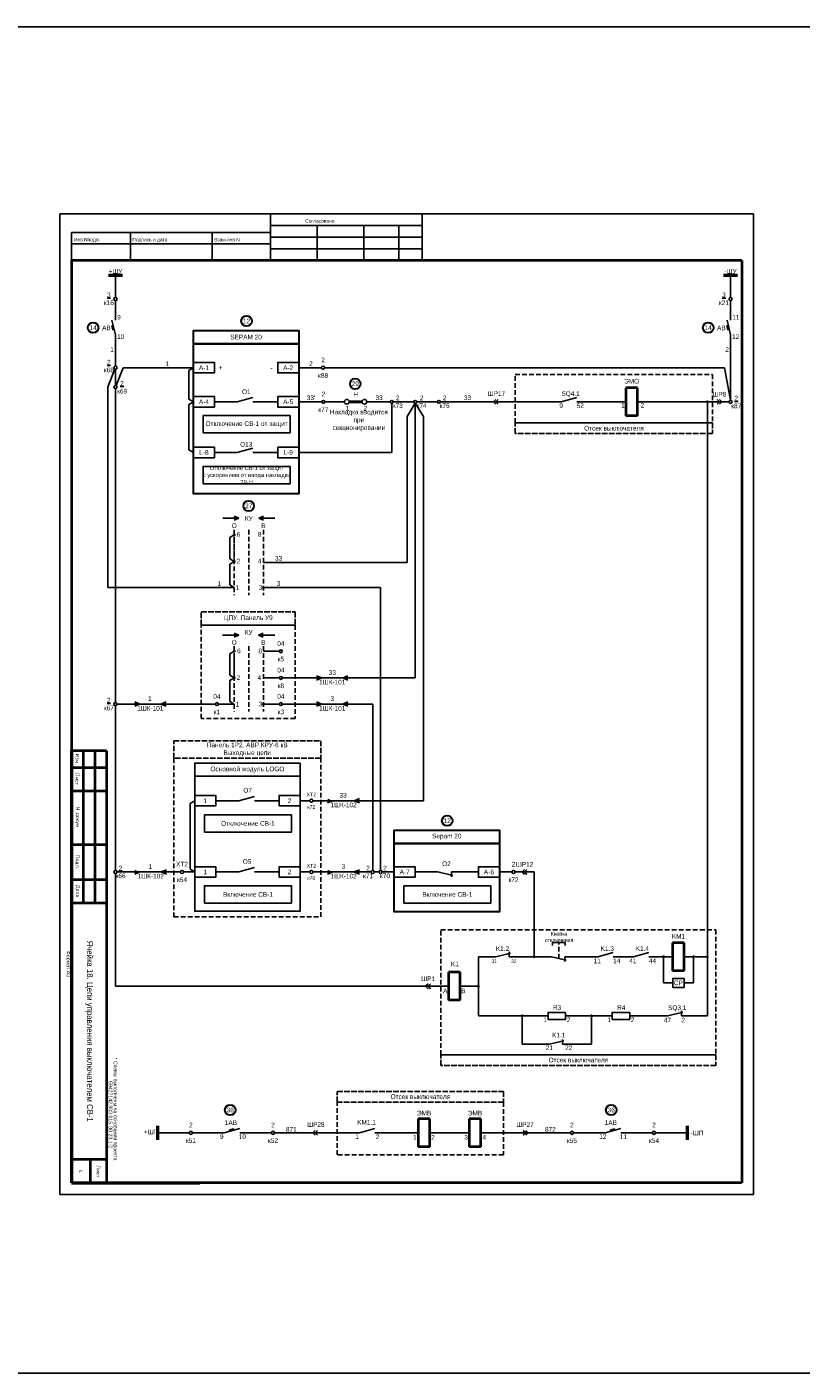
# Model space of a CAD drawing. Header units: millimetres. Extents: x 7700 to 12777, y -2533 to 2568.
# Tile 37 of 74: x 9127 to 9458, y -224 to 352. Entities that reach past the tile are written whole.
import ezdxf
from ezdxf.enums import TextEntityAlignment as Align

# ---------------------------------------------------------------- set-up
doc = ezdxf.new("R2010")
doc.units = ezdxf.units.MM
doc.linetypes.add('ACAD_ISO02W100', pattern=[15, 12, -3])
doc.linetypes.add('JIS_02_2.0', pattern=[3, 2, -1])
doc.layers.add('основная 0.5', color=7, linetype='Continuous', lineweight=50)
doc.styles.add('SIMPLEX', font='txt', dxfattribs={"height": 5})

msp = doc.modelspace()

# ---------------------------------------------------------------- hatches: boundary and pattern name
h = msp.add_hatch(color=256)
h.dxf.hatch_style = 1
h.paths.add_polyline_path([(9215.41, 140.96), (9217.41, 141.82), (9215.41, 142.67)])
h = msp.add_hatch(color=256)
h.dxf.hatch_style = 1
h.paths.add_polyline_path([(9227.91, 140.96), (9225.9, 141.82), (9227.91, 142.67)])
h = msp.add_hatch(color=256)
h.dxf.hatch_style = 1
h.paths.add_polyline_path([(9215.34, 90.8), (9217.35, 91.66), (9215.34, 92.51)])
h = msp.add_hatch(color=256)
h.dxf.hatch_style = 1
h.paths.add_polyline_path([(9227.84, 90.8), (9225.84, 91.66), (9227.84, 92.51)])
h = msp.add_hatch(color=256)
h.dxf.hatch_style = 1
h.paths.add_polyline_path([(9250.68, 72.38), (9252.9, 73.33), (9250.68, 74.28)])
h = msp.add_hatch(color=256)
h.dxf.hatch_style = 1
h.paths.add_polyline_path([(9264.11, 74.28), (9261.89, 73.33), (9264.11, 72.38)])
h = msp.add_hatch(color=256)
h.dxf.hatch_style = 1
h.paths.add_polyline_path([(9172.77, 61.19), (9174.99, 62.13), (9172.77, 63.08)])
h = msp.add_hatch(color=256)
h.dxf.hatch_style = 1
h.paths.add_polyline_path([(9186.2, 63.08), (9183.98, 62.13), (9186.2, 61.19)])
h = msp.add_hatch(color=256)
h.dxf.hatch_style = 1
h.paths.add_polyline_path([(9250.68, 61.19), (9252.9, 62.13), (9250.68, 63.08)])
h = msp.add_hatch(color=256)
h.dxf.hatch_style = 1
h.paths.add_polyline_path([(9264.11, 63.08), (9261.89, 62.13), (9264.11, 61.19)])
h = msp.add_hatch(color=7)
h.dxf.hatch_style = 1
h.paths.add_polyline_path([(9255.36, 19.8), (9257.58, 20.75), (9255.36, 21.69)])
h = msp.add_hatch(color=7)
h.dxf.hatch_style = 1
h.paths.add_polyline_path([(9268.97, 21.69), (9266.75, 20.75), (9268.97, 19.8)])
h = msp.add_hatch(color=7)
h.dxf.hatch_style = 1
h.paths.add_polyline_path([(9172.77, -10.7), (9174.99, -9.75), (9172.77, -8.8)])
h = msp.add_hatch(color=7)
h.dxf.hatch_style = 1
h.paths.add_polyline_path([(9186.38, -8.8), (9184.16, -9.75), (9186.38, -10.7)])
h = msp.add_hatch(color=256)
h.dxf.hatch_style = 1
h.paths.add_polyline_path([(9255.36, -10.7), (9257.58, -9.75), (9255.36, -8.8)])
h = msp.add_hatch(color=7)
h.dxf.hatch_style = 1
h.paths.add_polyline_path([(9268.97, -8.8), (9266.75, -9.75), (9268.97, -10.7)])

# ---------------------------------------------------------------- linework, layer by layer
for p, q in [((9140.68, 272.14), (9437.73, 272.14)), ((9140.68, 272.14), (9437.73, 272.14)), ((9140.68, 272.14), (9140.68, -147.87)), ((9230.92, 272.14), (9230.92, 252.14)), ((9295.92, 252.14), (9295.92, 272.14)), ((9437.73, 272.14), (9437.73, -147.87)), ((9230.92, 267.14), (9295.92, 267.14)), ((9250.92, 267.14), (9250.92, 252.14)), ((9270.92, 267.14), (9270.92, 252.14)), ((9285.92, 267.14), (9285.92, 252.14)), ((9145.73, 264.14), (9145.73, 252.14)), ((9145.73, 264.14), (9230.92, 264.14)), ((9170.92, 264.14), (9170.92, 252.14)), ((9205.92, 264.14), (9205.92, 252.14)), ((9230.92, 262.14), (9295.92, 262.14)), ((9145.73, 259.27), (9230.92, 259.27)), ((9230.92, 257.14), (9295.92, 257.14)), ((9162.96, 224.13), (9163.58, 224.29)), ((9163.38, 222.44), (9163.98, 222.59)), ((9426.35, 224.13), (9426.96, 224.29)), ((9426.77, 222.44), (9427.37, 222.59)), ((9427.93, 220.26), (9427.93, 192.26)), ((9164.29, 205.57), (9161.2, 197.94)), ((9164.54, 205.52), (9164.54, 198.56)), ((9164.79, 198.51), (9167.88, 206.18)), ((9197.92, 206.18), (9167.88, 206.18)), ((9197.92, 206.18), (9195.95, 205.04)), ((9195.95, 192.74), (9195.95, 205.04)), ((9243, 206.18), (9252.77, 206.18)), ((9254.09, 206.18), (9425.31, 206.18)), ((9427.93, 192.26), (9425.31, 206.18)), ((9161.2, 197.94), (9161.2, 112.04)), ((9164.54, 197.23), (9164.52, 62.8)), ((9197.92, 191.59), (9195.95, 192.74)), ((9197.92, 191.59), (9195.95, 190.45)), ((9195.95, 171.02), (9195.95, 190.45)), ((9216.66, 191.59), (9206.92, 191.59)), ((9223.33, 193.46), (9216.66, 191.59)), ((9234, 191.59), (9223.33, 191.59)), ((9252.93, 191.59), (9243, 191.59)), ((9262.6, 191.59), (9254.19, 191.59)), ((9264.59, 191.86), (9270.17, 191.86)), ((9264.59, 191.33), (9270.17, 191.33)), ((9272.16, 191.59), (9282.21, 191.59)), ((9282.84, 190.97), (9282.84, 169.88)), ((9283.47, 191.59), (9292.3, 191.59)), ((9292.93, 190.97), (9289.4, 185.29)), ((9292.93, 190.97), (9292.93, 73.33)), ((9292.93, 190.97), (9296.46, 185.29)), ((9293.56, 191.59), (9302.4, 191.59)), ((9303.65, 191.59), (9355.44, 191.59)), ((9362.11, 193.46), (9355.44, 191.59)), ((9362.11, 191.59), (9383.07, 191.59)), ((9388.07, 191.59), (9427.26, 191.59)), ((9417.99, -71.37), (9417.99, 191.59)), ((9289.4, 122.83), (9289.4, 185.29)), ((9296.46, 185.29), (9296.46, 20.75)), ((9197.92, 169.88), (9195.95, 171.02)), ((9216.66, 169.88), (9206.92, 169.88)), ((9234, 169.88), (9223.33, 169.88)), ((9243, 169.88), (9282.84, 169.88)), ((9217.41, 141.82), (9210.49, 141.82)), ((9215.41, 142.67), (9217.41, 141.82)), ((9217.41, 141.82), (9215.41, 140.96)), ((9227.91, 142.67), (9225.9, 141.82)), ((9225.9, 141.82), (9227.91, 140.96)), ((9225.9, 141.82), (9232.82, 141.82)), ((9215.41, 134.65), (9213.44, 133.51)), ((9213.44, 124.39), (9213.44, 133.51)), ((9215.41, 134.65), (9215.41, 136.81)), ((9215.41, 123.24), (9213.44, 124.39)), ((9215.41, 123.24), (9213.44, 122.1)), ((9213.45, 113.18), (9213.44, 122.1)), ((9215.42, 112.04), (9213.45, 113.18)), ((9227.9, 112.03), (9278.05, 112.04)), ((9215.34, 92.51), (9217.35, 91.66)), ((9227.84, 92.51), (9225.84, 91.66)), ((9217.35, 91.66), (9210.43, 91.66)), ((9217.35, 91.66), (9215.34, 90.8)), ((9225.84, 91.66), (9227.84, 90.8)), ((9225.84, 91.66), (9232.76, 91.66)), ((9215.41, 84.74), (9213.44, 83.6)), ((9213.44, 74.48), (9213.44, 83.6)), ((9215.41, 73.33), (9213.44, 74.48)), ((9215.41, 73.33), (9213.44, 72.19)), ((9213.45, 63.27), (9213.44, 72.19)), ((9250.68, 74.28), (9252.9, 73.33)), ((9252.9, 73.33), (9250.68, 72.38)), ((9261.89, 73.33), (9264.11, 74.28)), ((9264.11, 72.38), (9261.89, 73.33)), ((9164.54, -9.08), (9164.53, 61.47)), ((9172.77, 63.08), (9174.99, 62.13)), ((9174.99, 62.13), (9172.77, 61.19)), ((9183.98, 62.13), (9186.2, 63.08)), ((9186.2, 61.19), (9183.98, 62.13)), ((9207.33, 62.13), (9187.85, 62.13)), ((9215.42, 62.13), (9208.59, 62.13)), ((9215.42, 62.13), (9213.45, 63.27)), ((9227.9, 62.13), (9234.73, 62.13)), ((9235.99, 62.13), (9241.52, 62.13)), ((9250.68, 63.08), (9252.9, 62.13)), ((9252.9, 62.13), (9250.68, 61.19)), ((9261.89, 62.13), (9264.11, 63.08)), ((9264.11, 61.19), (9261.89, 62.13)), ((9198.5, 20.75), (9196.53, 19.6)), ((9196.53, -8.6), (9196.53, 19.6)), ((9207.5, 20.75), (9217.42, 20.75)), ((9224.1, 22.61), (9217.43, 20.75)), ((9224.1, 20.75), (9234.58, 20.75)), ((9247.75, 20.75), (9243.58, 20.75)), ((9164.56, -58.72), (9164.54, -10.41)), ((9187.3, -9.75), (9192.37, -9.75)), ((9193.7, -9.75), (9198.5, -9.75)), ((9198.5, -9.75), (9196.53, -8.6)), ((9247.75, -9.75), (9243.58, -9.75)), ((9257.58, -9.75), (9255.36, -10.7)), ((9302.6, -9.75), (9292.87, -9.75)), ((9302.6, -9.75), (9308.95, -11.27)), ((9319.94, -9.75), (9308.39, -9.75)), ((9308.39, -9.75), (9308.39, -11.84)), ((9328.94, -9.75), (9334.32, -9.75)), ((9332.92, -9.75), (9334.32, -9.75)), ((9335.65, -9.75), (9343.83, -9.75)), ((9343.83, -46.06), (9343.83, -9.75)), ((9354.38, -39.91), (9351.67, -39.91)), ((9351.67, -39.91), (9351.67, -41.28)), ((9354.38, -39.91), (9357.08, -39.91)), ((9357.08, -39.91), (9357.08, -41.28)), ((9327.35, -46.06), (9319.93, -46.06)), ((9319.93, -46.06), (9319.93, -71.37)), ((9351.2, -46.06), (9333.14, -46.06)), ((9351.2, -46.06), (9357.55, -47.58)), ((9371.04, -46.06), (9356.99, -46.06)), ((9356.99, -46.06), (9356.99, -48.16)), ((9377.71, -44.2), (9371.04, -46.06)), ((9377.71, -46.06), (9386.33, -46.06)), ((9392.99, -44.2), (9386.33, -46.06)), ((9392.99, -46.06), (9392.99, -46.06)), ((9392.99, -46.06), (9403.11, -46.06)), ((9399.17, -46.06), (9399.17, -57.26)), ((9408.11, -46.06), (9417.99, -46.06)), ((9412.04, -46.06), (9412.04, -57.26)), ((9403.17, -57.26), (9399.17, -57.26)), ((9408.04, -57.26), (9412.04, -57.26)), ((9307.11, -58.72), (9164.56, -58.72)), ((9164.56, -58.72), (9307.11, -58.72)), ((9217.75, -119.61), (9211.08, -121.47)), ((9215.02, -119.7), (9213.37, -120.16)), ((9213.37, -120.16), (9213.52, -120.79)), ((9215.17, -120.32), (9215.02, -119.7)), ((9380.91, -119.61), (9374.24, -121.47)), ((9378.18, -119.7), (9376.53, -120.16)), ((9376.53, -120.16), (9376.68, -120.79)), ((9378.33, -120.32), (9378.18, -119.7)), ((9182.47, -121.47), (9196.17, -121.47)), ((9197.5, -121.47), (9211.08, -121.47)), ((9231.33, -121.47), (9217.75, -121.47)), ((9245.66, -121.47), (9269, -121.47)), ((9275.67, -121.47), (9294.1, -121.47)), ((9299.1, -121.47), (9316.06, -121.47)), ((9321.06, -121.47), (9359.33, -121.47)), ((9360.66, -121.47), (9374.24, -121.47)), ((9380.91, -121.47), (9394.49, -121.47)), ((9395.79, -121.47), (9409.49, -121.47)), ((9140.68, -147.87), (9437.73, -147.87)), ((9140.68, -147.87), (9437.73, -147.87))]:
    msp.add_line(p, q)
at = {"lineweight": 40}
for p, q in [((9145.73, 252.14), (9145.73, -142.95)), ((9432.73, 252.14), (9432.73, -142.95)), ((9388.07, 197.59), (9383.07, 197.59)), ((9383.07, 197.59), (9383.07, 185.59)), ((9388.07, 185.59), (9388.07, 197.59)), ((9388.07, 185.59), (9383.07, 185.59)), ((9150.72, 42.05), (9150.72, -22.95)), ((9155.72, 42.05), (9155.72, -22.95)), ((9160.72, 42.05), (9160.72, -22.95)), ((9408.11, -40.06), (9403.11, -40.06)), ((9403.11, -40.06), (9403.11, -52.06)), ((9408.11, -52.06), (9408.11, -40.06)), ((9312.11, -52.72), (9307.11, -52.72)), ((9307.11, -52.72), (9307.11, -64.72)), ((9312.11, -64.72), (9312.11, -52.72)), ((9408.11, -52.06), (9403.11, -52.06)), ((9312.11, -64.72), (9307.11, -64.72)), ((9299.1, -115.47), (9294.1, -115.47)), ((9294.1, -115.47), (9294.1, -127.47)), ((9299.1, -127.47), (9299.1, -115.47)), ((9321.06, -115.47), (9316.06, -115.47)), ((9316.06, -115.47), (9316.06, -127.47)), ((9321.06, -127.47), (9321.06, -115.47)), ((9299.1, -127.47), (9294.1, -127.47)), ((9321.06, -127.47), (9316.06, -127.47)), ((9160.73, -132.95), (9145.73, -132.95)), ((9153.73, -132.95), (9153.73, -142.95)), ((9432.73, -142.95), (9145.73, -142.95))]:
    msp.add_line(p, q, dxfattribs=at)
at = {"linetype": 'Continuous', "lineweight": 40}
msp.add_line((9432.73, 252.14), (9145.73, 252.14), dxfattribs=at)
at = {"linetype": 'Continuous'}
for p, q in [((9246.74, 252.14), (9226.74, 252.14)), ((9286.74, 252.14), (9266.74, 252.14))]:
    msp.add_line(p, q, dxfattribs=at)
at = {"color": 1, "lineweight": 50}
for p, q in [((9167.54, 245.68), (9161.54, 245.68)), ((9182.47, -118.47), (9182.47, -124.47))]:
    msp.add_line(p, q, dxfattribs=at)
at = {"color": 7}
for p, q in [((9164.54, 236.26), (9164.54, 245.68)), ((9427.93, 236.26), (9427.93, 245.68)), ((9164.54, 226.61), (9164.54, 234.93)), ((9427.93, 226.61), (9427.93, 234.93)), ((9164.54, 220.26), (9163.02, 226.61)), ((9427.93, 220.26), (9426.41, 226.61)), ((9163.38, 222.44), (9162.96, 224.13)), ((9164.54, 220.26), (9164.54, 206.84)), ((9426.77, 222.44), (9426.35, 224.13)), ((9223.33, 171.74), (9216.66, 169.88)), ((9227.9, 122.83), (9289.4, 122.83)), ((9215.42, 112.04), (9161.2, 112.04)), ((9278.05, -9.08), (9278.05, 112.04)), ((9234.73, 84.75), (9227.9, 84.75)), ((9227.9, 73.33), (9234.73, 73.33)), ((9235.99, 73.33), (9241.52, 73.33)), ((9235.99, 73.33), (9292.93, 73.33)), ((9202.44, 62.13), (9165.18, 62.13)), ((9235.99, 62.13), (9274.69, 62.13)), ((9274.69, -9.09), (9274.69, 62.13)), ((9249.08, 20.75), (9296.46, 20.75)), ((9257.58, 20.75), (9255.36, 19.8)), ((9266.75, 20.75), (9268.97, 21.69)), ((9268.97, 19.8), (9266.75, 20.75)), ((9190.57, -9.75), (9165.2, -9.75)), ((9174.99, -9.75), (9172.77, -10.7)), ((9184.16, -9.75), (9186.38, -8.8)), ((9186.38, -10.7), (9184.16, -9.75)), ((9207.5, -9.75), (9217.42, -9.75)), ((9224.1, -7.89), (9217.43, -9.75)), ((9224.1, -9.75), (9234.58, -9.75)), ((9274.03, -9.75), (9249.08, -9.75)), ((9266.75, -9.75), (9268.97, -8.8)), ((9268.97, -10.7), (9266.75, -9.75)), ((9277.38, -9.75), (9275.35, -9.75)), ((9283.87, -9.75), (9278.71, -9.75)), ((9327.35, -46.06), (9333.7, -44.54)), ((9333.14, -46.06), (9333.14, -43.97)), ((9319.93, -58.72), (9312.11, -58.72)), ((9319.93, -71.37), (9344.77, -71.37)), ((9338.72, -71.37), (9338.72, -83.54)), ((9344.77, -71.37), (9349.77, -71.37)), ((9357.31, -71.37), (9362.3, -71.37)), ((9368.35, -71.37), (9362.3, -71.37)), ((9368.35, -83.54), (9368.35, -71.37)), ((9368.35, -71.37), (9377.2, -71.37)), ((9384.74, -71.37), (9401.09, -71.37)), ((9401.09, -71.37), (9407.44, -69.85)), ((9406.88, -71.37), (9406.88, -69.27)), ((9406.88, -71.37), (9417.99, -71.37)), ((9338.72, -83.54), (9350.2, -83.54)), ((9350.2, -83.54), (9356.55, -82.02)), ((9355.99, -83.54), (9355.99, -81.45)), ((9355.99, -83.54), (9362.3, -83.54)), ((9368.35, -83.54), (9362.3, -83.54)), ((9275.67, -119.61), (9269, -121.47)), ((9245.66, -121.47), (9232.65, -121.47))]:
    msp.add_line(p, q, dxfattribs=at)
at = {"color": 5, "lineweight": 50}
for p, q in [((9430.93, 245.68), (9424.93, 245.68)), ((9409.49, -124.47), (9409.49, -118.47))]:
    msp.add_line(p, q, dxfattribs=at)
at = {"linetype": 'JIS_02_2.0'}
for p, q in [((9215.41, 136.81), (9215.41, 128.01)), ((9215.41, 136.81), (9215.41, 123.24)), ((9215.41, 133.01), (9215.41, 108.85)), ((9221.66, 136.81), (9221.66, 108.85)), ((9227.9, 136.81), (9227.9, 108.85)), ((9215.41, 86.91), (9215.41, 73.34)), ((9221.66, 86.91), (9221.66, 58.95)), ((9227.9, 86.91), (9227.9, 58.95)), ((9215.41, 83.11), (9215.41, 58.95)), ((9354.38, -46.82), (9354.38, -39.91))]:
    msp.add_line(p, q, dxfattribs=at)
at = {"color": 2}
msp.add_lwpolyline([(7699.67, 352.14), (11847.35, 352.14), (11847.35, -224.35), (7699.67, -224.35)], close=True, dxfattribs=at)
at = {"lineweight": 30}
for points in [[(9197.93, 222.16), (9197.93, 222.16), (9243, 222.16), (9243, 216.48), (9197.93, 216.48), (9197.93, 222.16)], [(9283.87, 8.18), (9283.87, 8.18), (9328.94, 8.18), (9328.94, 2.49), (9283.87, 2.49), (9283.87, 8.18)]]:
    msp.add_lwpolyline(points, dxfattribs=at)
for points in [[(9197.93, 216.48), (9243, 216.48), (9243, 152.14), (9197.93, 152.14)], [(9283.87, 2.49), (9328.94, 2.49), (9328.94, -26.87), (9283.87, -26.87)]]:
    msp.add_lwpolyline(points, close=True, dxfattribs=at)
for points in [[(9197.92, 203.93), (9206.92, 203.93), (9206.92, 208.43), (9197.92, 208.43)], [(9243, 203.93), (9234, 203.93), (9234, 208.43), (9243, 208.43)], [(9197.92, 189.34), (9206.92, 189.34), (9206.92, 193.84), (9197.92, 193.84)], [(9243, 189.34), (9234, 189.34), (9234, 193.84), (9243, 193.84)], [(9202.08, 178.24), (9239.3, 178.24), (9239.3, 185.66), (9202.08, 185.66)], [(9197.92, 167.63), (9206.92, 167.63), (9206.92, 172.13), (9197.92, 172.13)], [(9243, 167.63), (9234, 167.63), (9234, 172.13), (9243, 172.13)], [(9202.08, 156.53), (9239.3, 156.53), (9239.3, 163.95), (9202.08, 163.95)], [(9198.5, 18.5), (9207.5, 18.5), (9207.5, 23), (9198.5, 23)], [(9234.58, 18.5), (9243.58, 18.5), (9243.58, 23), (9234.58, 23)], [(9202.66, 7.28), (9239.88, 7.28), (9239.88, 14.7), (9202.66, 14.7)], [(9234.58, -12), (9243.58, -12), (9243.58, -7.5), (9234.58, -7.5)], [(9283.87, -12), (9292.87, -12), (9292.87, -7.5), (9283.87, -7.5)], [(9328.94, -12), (9319.94, -12), (9319.94, -7.5), (9328.94, -7.5)], [(9202.66, -23.1), (9239.88, -23.1), (9239.88, -15.68), (9202.66, -15.68)], [(9288.03, -23.1), (9325.25, -23.1), (9325.25, -15.68), (9288.03, -15.68)], [(9408.04, -55.35), (9403.17, -55.35), (9403.17, -59.18), (9408.04, -59.18)]]:
    msp.add_lwpolyline(points, close=True)
at = {"color": 32, "linetype": 'JIS_02_2.0', "true_color": 0xcd6928}
for points in [[(9335.74, 203.27), (9420.21, 203.27), (9420.21, 182.56), (9335.74, 182.56)], [(9201.21, 96), (9241.52, 96), (9241.52, 55.95), (9201.21, 55.95)], [(9252.44, 38.91), (9189.47, 38.91), (9189.47, -28.92), (9252.44, -28.92)], [(9303.84, -34.51), (9421.68, -34.51), (9421.68, -88.01), (9303.84, -88.01)], [(9259.52, -108.32), (9330.7, -108.32), (9330.7, -130.87), (9259.52, -130.87)]]:
    msp.add_lwpolyline(points, close=True, dxfattribs=at)
for points in [[(9327.38, 192.63), (9326.35, 191.59), (9327.38, 190.56)], [(9328.41, 192.63), (9327.38, 191.59), (9328.41, 190.56)], [(9422.15, 192.63), (9423.18, 191.59), (9422.15, 190.56)], [(9423.18, 192.63), (9424.21, 191.59), (9423.18, 190.56)], [(9339.65, -8.72), (9338.62, -9.75), (9339.65, -10.78)], [(9340.68, -8.72), (9339.65, -9.75), (9340.68, -10.78)], [(9298.37, -57.68), (9297.34, -58.72), (9298.37, -59.75)], [(9299.4, -57.68), (9298.37, -58.72), (9299.4, -59.75)], [(9250.05, -120.44), (9249.01, -121.47), (9250.05, -122.5)], [(9251.08, -120.44), (9250.05, -121.47), (9251.08, -122.5)], [(9339.16, -120.44), (9340.19, -121.47), (9339.16, -122.5)], [(9340.19, -120.44), (9341.23, -121.47), (9340.19, -122.5)]]:
    msp.add_lwpolyline(points)
at = {"const_width": 0.5}
for points in [[(9417.61, 191.59, 1), (9418.36, 191.59, 1)], [(9215.03, 134.65, -1), (9215.78, 134.65, -1)], [(9215.03, 123.24, -1), (9215.78, 123.24, -1)], [(9227.53, 112.03, 1), (9228.28, 112.03, 1)], [(9215.03, 84.75, -1), (9215.78, 84.75, -1)], [(9215.03, 73.34, -1), (9215.78, 73.34, -1)], [(9227.53, 62.13, 1), (9228.28, 62.13, 1)], [(9343.46, -46.06, 1), (9344.21, -46.06, 1)], [(9398.8, -46.06, 1), (9399.55, -46.06, 1)], [(9411.66, -46.06, 1), (9412.41, -46.06, 1)], [(9417.61, -46.06, 1), (9418.36, -46.06, 1)], [(9319.55, -58.72, 1), (9320.3, -58.72, 1)], [(9338.35, -71.37, 1), (9339.1, -71.37, 1)], [(9367.98, -71.37, 1), (9368.73, -71.37, 1)]]:
    msp.add_lwpolyline(points, format="xyb", close=True, dxfattribs=at)
at = {"color": 32, "linetype": 'ACAD_ISO02W100', "ltscale": 0.2, "true_color": 0xcd6928}
for points in [[(9335.74, 182.56), (9335.74, 182.56), (9420.21, 182.56), (9420.21, 177.97), (9335.74, 177.97), (9335.74, 182.56)], [(9201.21, 101.68), (9201.21, 101.68), (9241.52, 101.68), (9241.52, 96), (9201.21, 96), (9201.21, 101.68)], [(9189.47, 46.46), (9189.47, 46.46), (9252.44, 46.46), (9252.44, 38.91), (9189.47, 38.91), (9189.47, 46.46)], [(9303.84, -88.01), (9303.84, -88.01), (9421.68, -88.01), (9421.68, -92.6), (9303.84, -92.6), (9303.84, -88.01)], [(9259.52, -103.72), (9259.52, -103.72), (9330.7, -103.72), (9330.7, -108.32), (9259.52, -108.32), (9259.52, -103.72)]]:
    msp.add_lwpolyline(points, dxfattribs=at)
at = {"ltscale": 0.2}
for points in [[(9198.5, 36.9), (9198.5, 36.9), (9243.58, 36.9), (9243.58, 31.22), (9198.5, 31.22), (9198.5, 36.9)], [(9198.5, 31.22), (9198.5, 31.22), (9243.58, 31.22), (9243.58, -26.57), (9198.5, -26.57), (9198.5, 31.22)]]:
    msp.add_lwpolyline(points, dxfattribs=at)
at = {"color": 7}
for points in [[(9198.5, -12), (9207.5, -12), (9207.5, -7.5), (9198.5, -7.5)], [(9357.31, -69.87), (9349.77, -69.87), (9349.77, -72.87), (9357.31, -72.87)], [(9384.74, -69.87), (9377.2, -69.87), (9377.2, -72.87), (9384.74, -72.87)]]:
    msp.add_lwpolyline(points, close=True, dxfattribs=at)
for centre, radius in [((9164.54, 235.6), 0.663), ((9427.93, 235.6), 0.663), ((9164.54, 206.18), 0.663), ((9253.43, 206.18), 0.663), ((9164.54, 197.89), 0.663), ((9253.56, 191.59), 0.629), ((9263.61, 191.59), 1.01), ((9271.15, 191.59), 1.01), ((9282.84, 191.59), 0.629), ((9292.93, 191.59), 0.629), ((9303.03, 191.59), 0.629), ((9427.93, 191.59), 0.663), ((9164.52, 62.13), 0.663), ((9207.96, 62.13), 0.629), ((9235.36, 62.13), 0.629), ((9248.42, 20.75), 0.663), ((9164.54, -9.75), 0.663), ((9193.03, -9.75), 0.663), ((9248.42, -9.75), 0.663), ((9334.98, -9.75), 0.663), ((9196.83, -121.47), 0.663), ((9231.99, -121.47), 0.663), ((9359.99, -121.47), 0.663), ((9395.15, -121.47), 0.663)]:
    msp.add_circle(centre, radius)
at = {"lineweight": 30}
for centre in [(9154.96, 223.33), (9220.67, 226.18), (9418.35, 223.33), (9267.22, 199.29), (9221.59, 147), (9306.61, 12.19), (9213.68, -111.7), (9376.83, -111.7)]:
    msp.add_circle(centre, 2.25, dxfattribs=at)
at = {"color": 7}
for centre, radius in [((9235.36, 84.75), 0.629), ((9235.36, 73.33), 0.629), ((9274.69, -9.75), 0.663), ((9278.05, -9.75), 0.663)]:
    msp.add_circle(centre, radius, dxfattribs=at)
at = {"layer": 'основная 0.5', "color": 0}
for p, q in [((9145.73, 42.05), (9145.73, -142.95)), ((9145.73, -142.95), (9200.73, -142.95))]:
    msp.add_line(p, q, dxfattribs=at)
at = {"layer": 'основная 0.5', "lineweight": 40}
for p, q in [((9160.72, 42.05), (9145.73, 42.05)), ((9145.73, 35.05), (9160.72, 35.05)), ((9145.73, 25.05), (9160.72, 25.05)), ((9145.73, 2.05), (9160.72, 2.05)), ((9145.73, -12.95), (9160.72, -12.95)), ((9145.73, -22.95), (9160.73, -22.95)), ((9160.73, -22.95), (9160.73, -142.95))]:
    msp.add_line(p, q, dxfattribs=at)

# ---------------------------------------------------------------- texts
at = {"linetype": 'Continuous', "style": 'SIMPLEX'}
for s, p in [('Согласовано', (9245.79, 268.31)), ('Инв.Nподл.', (9146.79, 260.31)), ('Подпись и дата', (9171.79, 260.31)), ('Взам.инв.N', (9206.79, 260.31))]:
    msp.add_text(s, height=1.5, dxfattribs=at).set_placement(p)
at = {"color": 7, "style": 'SIMPLEX'}
for s, p in [('9', (9165.27, 226.84)), ('11', (9428.66, 226.84)), ('10', (9165.19, 218.52)), ('12', (9428.57, 218.52)), ('О1', (9218.7, 194.88)), ('SQ4.1', (9355.53, 194.1)), ('9', (9354.62, 188.93)), ('52', (9362.05, 188.93)), ('1', (9381.09, 189.14)), ('2', (9389.4, 189.14)), ('1', (9263.17, 187.83)), ('2', (9270.74, 187.83)), ('O13', (9217.93, 172.39)), ('О2', (9304.44, -7.24)), ('K1.3', (9372.28, -43.55)), ('K1.4', (9387.3, -43.55)), ('11', (9369.31, -48.82)), ('14', (9377.65, -48.83)), ('41', (9384.59, -48.82)), ('44', (9392.93, -48.83)), ('SQ3.1', (9401.18, -68.86)), ('47', (9399.36, -74.17)), ('2', (9406.87, -74.18)), ('K1.1', (9351.5, -80.64)), ('21', (9348.78, -86.01)), ('22', (9357.11, -86.01))]:
    msp.add_text(s, height=2, rotation=360, dxfattribs=at).set_placement(p)
at = {"color": 4, "style": 'SIMPLEX'}
for s, p in [('1ШК-101', (9257.37, 70.55)), ('1ШК-101', (9179.46, 59.35)), ('1ШК-101', (9257.37, 59.35)), ('1ШК-102', (9262.22, 17.97)), ('1ШК-102', (9179.64, -12.53)), ('1ШК-102', (9262.22, -12.53))]:
    msp.add_text(s, height=2, rotation=360, dxfattribs=at).set_placement(p, align=Align.CENTER)
at = {"style": 'SIMPLEX'}
for s, height, p in [('K1.2', 2, (9327.44, -43.55)), ('31', 1.5, (9325.62, -48.7)), ('32', 1.5, (9333.95, -48.71))]:
    msp.add_text(s, height=height, dxfattribs=at).set_placement(p)
at = {"color": 7, "attachment_point": 5, "style": 'SIMPLEX'}
for s, insert, char_height, width in [('+ШУ', (9164.54, 247.46), 2, 4.8313), ('-ШУ', (9427.93, 247.46), 2, 4.8313), ('{\\L3\\P\\pt8;}к16', (9161.7, 235.69), 2, 4.8313), ('{\\L3\\P\\pt8;}к21', (9425.09, 235.69), 2, 4.8313), ('АВ', (9160.67, 223.25), 2, 4.8313), ('АВ', (9423.99, 223.25), 2, 4.8313), ('1', (9163.06, 213.97), 2, 4.8313), ('2', (9426.45, 213.97), 2, 4.8313), ('{\\L2\\P\\pt8;}к68', (9161.7, 206.9), 2, 4.8313), ('1', (9186.67, 207.91), 2, 4.8313), ('2', (9248.28, 207.91), 2, 4.8313), ('\\pt8;2{\\L\\P\\P}к88', (9253.43, 206.18), 2, 4.8313), ('A-1', (9202.42, 206.18), 2, 9), ('+', (9209.6, 206.18), 2, 2.3706), ('-', (9231.34, 206.18), 2, 2.1159), ('A-2', (9238.5, 206.18), 2, 9), ('{\\L2\\P\\pt8;}к69', (9167.38, 197.8), 2, 4.8313), ('2\\P\\Pк77', (9253.56, 191.59), 2, 4.8313), ('ШР17', (9327.67, 195.13), 2, 4.8313), ('ЭМО', (9385.57, 200.41), 2, 5), ('ШР8', (9423.11, 194.83), 2, 4.8313), ('A-4', (9202.43, 191.59), 2, 8.9989), ('A-5', (9238.5, 191.59), 2, 9), ("33'", (9248.28, 193.32), 2, 4.8313), ('Н', (9267.38, 194.73), 2, 4.8313), ('33', (9277.43, 193.32), 2, 4.8313), ('2\\Pк73', (9285.42, 191.59), 2, 4.8313), ('2\\Pк74', (9295.63, 191.59), 2, 4.8313), ('2\\Pк75', (9305.5, 191.59), 2, 4.8313), ('33', (9315.29, 193.32), 2, 4.8313), ('\\pt8;{\\L2\\P}к87', (9430.35, 191.5), 2, 4.8313), ('Накладка вводится при секционировании ', (9268.76, 183.56), 2, 26.2444), ('{\\C256;Отключение СВ-1 от защит}', (9220.69, 181.95), 2, 37.2194), ('Отсек выключателя ', (9377.98, 180.26), 2, 84.47), ('L-8', (9202.43, 169.88), 2, 8.9989), ('L-9', (9238.5, 169.88), 2, 9), ('Отключение СВ-1 от защит\\Pс ускорением от ввода накладки 29-Н', (9220.69, 160.24), 1.8, 37.2194), ('О', (9215.41, 138.52), 2, 4.8313), ('КУ', (9221.67, 141.62), 2, 4.8313), ('В', (9227.89, 138.51), 2, 4.8313), ('6', (9217.18, 134.79), 2, 4.8313), ('8', (9226.27, 134.78), 2, 4.8313), ('2', (9217.18, 123.39), 2, 4.8313), ('4', (9226.27, 123.38), 2, 4.8313), ('33', (9234.37, 124.56), 2, 4.8313), ('1', (9208.94, 113.76), 2, 4.8313), ('1', (9216.77, 111.98), 2, 4.8313), ('3', (9226.66, 112.03), 2, 4.8313), ('3', (9234.37, 113.76), 2, 4.8313), ('ЦПУ. Панель У9', (9221.37, 98.84), 2, 40.317), ('КУ', (9221.6, 92.88), 2, 4.8313), ('О', (9215.37, 88.62), 2, 4.8313), ('В', (9227.85, 88.61), 2, 4.8313), ('04\\P\\Pк5', (9235.36, 84.75), 2, 4.8313), ('6', (9217.4, 84.89), 2, 4.8313), ('8', (9226.5, 84.88), 2, 4.8313), ('04\\P\\Pк8', (9235.36, 73.33), 2, 4.8313), ('33', (9257.4, 75.65), 2, 4.8313), ('2', (9217.18, 73.48), 2, 4.8313), ('4', (9226.14, 73.48), 2, 4.8313), ('{\\L2\\P\\pt8;}к67', (9161.69, 62.13), 2, 4.8313), ('1', (9179.24, 64.46), 2, 4.8313), ('04\\P\\Pк1', (9207.96, 62.13), 2, 4.8313), ('3', (9226.66, 62.13), 2, 4.8313), ('04\\P\\Pк3', (9235.36, 62.13), 2, 4.8313), ('3', (9257.4, 64.46), 2, 4.8313), ('1', (9216.77, 62.08), 2, 4.8313), ('Панель 1Р2. АВР КРУ-6 кВ\\PВыходные цепи', (9220.95, 42.68), 2, 62.9647), ('Основной модуль LOGO', (9221.04, 34.06), 2, 45.0729), ('O7', (9221.14, 25.25), 2, 4.8313), ('33', (9262.01, 23.07), 2, 4.8313), ('1', (9203, 20.75), 2, 9), ('2', (9239.08, 20.75), 2, 9), ('Отключение СВ-1', (9221.27, 10.99), 2, 37.2194), ('Sepam 20', (9306.4, 5.33), 2, 45.0729), ('ХТ2\\P\\Pк64', (9193.03, -9.75), 2, 4.8313), ('O5', (9220.89, -5.25), 2, 4.8313), ('2\\P{\\L\\P\\pt8;}к72', (9334.98, -9.75), 2, 4.8313), ('ШР12', (9339.72, -6.51), 2, 4.8313), ('{\\L2\\P\\pt8;}к66', (9166.73, -9.75), 2, 4.8313), ('1', (9179.43, -7.43), 2, 4.8313), ('1', (9203, -9.75), 2, 9), ('2', (9239.08, -9.75), 2, 9), ('3', (9262.16, -7.33), 2, 4.8313), ('2{\\L\\P\\pt8;}к71', (9272.7, -9.75), 2, 4.8313), ('2{\\L\\P\\pt8;}к70', (9279.95, -9.75), 2, 4.8313), ('A-7', (9288.37, -9.75), 2, 9), ('A-8', (9324.44, -9.75), 2, 9), ('Включение СВ-1', (9221.27, -19.39), 2, 37.2194), ('Включение СВ-1', (9306.64, -19.39), 2, 37.2194), ('\\pt17.6;Кнопка отключения{\\H1.375x; }', (9354.48, -37.58), 1.6, 16.2453), ('KM1', (9405.61, -37.28), 2, 4.8313), ('K1', (9309.88, -49.16), 2, 4.8313), ('ШР1', (9298.44, -55.48), 2, 4.8313), ('СР', (9405.57, -57.26), 2, 4.8313), ('A', (9305.74, -60.67), 2, 4.8313), ('B', (9313.48, -60.67), 2, 4.8313), ('R3', (9353.66, -67.83), 2, 4.8313), ('R4', (9381.1, -67.83), 2, 4.8313), ('1', (9348.5, -73.06), 2, 4.8313), ('2', (9358.57, -73.06), 2, 4.8313), ('1', (9375.94, -73.06), 2, 4.8313), ('2', (9386, -73.06), 2, 4.8313), ('Отсек выключателя ', (9362.76, -90.3), 2, 117.8352), ('Отсек выключателя ', (9295.11, -106.02), 2, 71.1771), ('ЭМВ', (9296.7, -113.04), 2, 4.8313), ('ЭМВ', (9318.5, -113.04), 2, 5.6139), ('+ШП', (9179.83, -121.07), 2, 4.8313), ('2\\P\\Pк51', (9196.83, -121.47), 2, 4.8313), ('1АВ', (9213.99, -117.1), 2, 4.8313), ('2\\P\\Pк52', (9231.99, -121.47), 2, 4.8313), ('871', (9239.85, -120), 2, 4.8313), ('ШР28', (9250.34, -117.93), 2, 4.8313), ('KM1.1', (9272.05, -116.94), 2, 4.8313), ('ШР27', (9339.91, -117.93), 2, 4.8313), ('872', (9350.75, -120), 2, 4.8313), ('1АВ', (9376.63, -117.1), 2, 4.8313), ('2\\P\\Pк54', (9395.15, -121.47), 2, 4.8313), ('--ШП', (9413.12, -121.53), 2, 4.8313), ('9', (9210.06, -123.1), 2, 4.8313), ('10', (9218.89, -123.15), 2, 4.8313), ('1', (9292.73, -123.42), 2, 4.8313), ('2', (9300.46, -123.42), 2, 4.8313), ('3', (9314.69, -123.42), 2, 4.8313), ('4', (9322.43, -123.42), 2, 4.8313), ('12', (9373.22, -123.1), 2, 4.8313), ('11', (9382.05, -123.15), 2, 4.8313)]:
    msp.add_mtext(s, dxfattribs=dict(at, insert=insert, char_height=char_height, width=width))
at = {"char_height": 2, "attachment_point": 5, "style": 'SIMPLEX'}
for s, insert, width in [('12', (9220.67, 226.18), 4.3874), ('14', (9154.96, 223.33), 4.3874), ('{\\C256;SEPAM 20}', (9220.46, 219.32), 45.0729), ('14', (9418.35, 223.33), 4.3874), ('29', (9267.22, 199.29), 4.3874), ('27', (9221.59, 147), 4.3874), ('12', (9306.61, 12.19), 4.3874), ('36', (9213.68, -111.7), 6.965), ('36', (9376.83, -111.7), 6.965), ('2\\P\\Pк55', (9359.99, -121.47), 9), ('1', (9267.98, -123.1), 6.4196), ('2', (9276.82, -123.15), 9)]:
    msp.add_mtext(s, dxfattribs=dict(at, insert=insert, width=width))
at = {"lineweight": 35, "attachment_point": 5, "rotation": 270, "line_spacing_factor": 0.8, "style": 'SIMPLEX'}
for s, insert, char_height, width in [('{\\Fromans|c204;Изм.}', (9148.22, 38.55), 1.6, 7), ('{\\Fromans|c204;Лист}', (9148.22, 30.05), 1.6, 10), ('{\\Fromans|c0;N \\Fromans|c204;докум.}', (9148.22, 13.55), 1.6, 23), ('{\\Fromans|c204;Подп.}', (9148.22, -5.45), 1.6, 15), ('{\\Fromans|c204;Дата}', (9148.22, -17.95), 1.6, 10), ('Ячейка 18. Цепи управления выключателем СВ-1', (9153.23, -77.95), 2.5, 110), ('\\pi-4.8,l6.4,t6.4;*^IСхемы выполнены на основании проекта 59427142.903.015.Э0.23.1-2', (9163.48, -110.47), 1.6, 64.5299), ('{\\Fromans|c204;4}', (9149.73, -137.95), 1.6, 10), ('{\\Fromans|c204;Лист}', (9157.23, -137.95), 1.6, 10)]:
    msp.add_mtext(s, dxfattribs=dict(at, insert=insert, char_height=char_height, width=width))
at = {"color": 7, "char_height": 1.6, "attachment_point": 5, "rotation": 360, "style": 'SIMPLEX'}
for s, insert, width in [('ХТ2\\P\\Pк72', (9248.42, 20.75), 6.4521), ('ХТ2\\P\\Pк70', (9248.42, -9.75), 4.2411)]:
    msp.add_mtext(s, dxfattribs=dict(at, insert=insert, width=width))
at = {"lineweight": 30, "insert": (9145.2, -43.55), "char_height": 1.6, "attachment_point": 1, "rotation": 270, "style": 'SIMPLEX'}
msp.add_mtext_dynamic_manual_height_columns('Формат А3', width=45.8537, gutter_width=12.5, heights=[0], dxfattribs=at)

doc.saveas('drawing.dxf')
